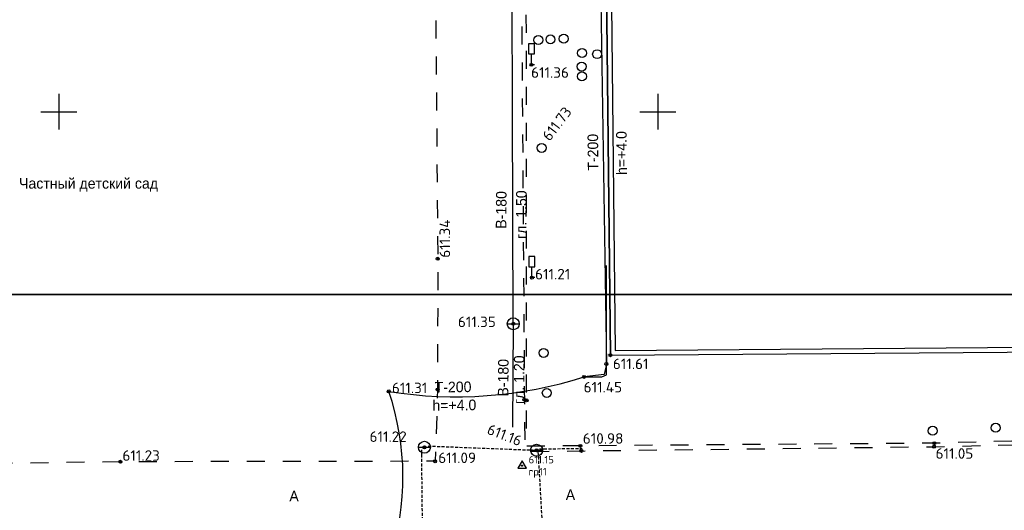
# Model space of a CAD drawing. Header units: metres. Extents: x 550378 to 551400, y 4595394 to 4596257.
# Tile 28 of 43: x 550897 to 550979, y 4596017 to 4596058. Entities that reach past the tile are written whole.
import ezdxf

# ---------------------------------------------------------------- set-up
doc = ezdxf.new("R2010")
doc.units = ezdxf.units.M
doc.header["$PDMODE"] = 32
doc.header["$PDSIZE"] = 0.25
doc.linetypes.add('DASHED2', pattern=[0.375, 0.25, -0.125])
doc.linetypes.add('Д_ТРОТ_ТРУБА', pattern=[3, 1.5, -1.5])
for name, color, linetype in [('(001) Сетка', 92, 'Continuous'), ('(003) Пункты', 7, 'Continuous'), ('(007) Здания', 7, 'Continuous'), ('(011) Колодцы', 7, 'Continuous'), ('(014) Водопровод', 5, 'ИК_Водопровод -------в--------'), ('(020) Теплотрасса', 7, 'ИК_Теплотраса -------т--------'), ('(025) Дорога', 7, 'Continuous'), ('(026) Д_знаки', 7, 'Continuous'), ('(038) Деревья', 7, 'Continuous'), ('(040) Ограда', 7, 'Continuous'), ('Kalodis', 7, 'Continuous'), ('V-CTRL-HCPT', 150, 'Continuous'), ('V-NODE', 1, 'Continuous'), ('V-NODE-TEXT', 11, 'Continuous')]:
    doc.layers.add(name, color=color, linetype=linetype)
doc.styles.add('BM-431', font='txt')
doc.styles.add('D-431', font='txt')
doc.styles.add('P-131', font='txt')
doc.styles.add('S', font='txtwr', dxfattribs={"oblique": 15})
doc.styles.get("Standard").update_dxf_attribs({"font": 'simplex.shx'})
doc.linetypes.add('GAZ_VOZDUSH', pattern='A,1,-2,["~",Standard,S=3,R=0,X=-1.5,Y=-1.5],-1,10', length=14)
doc.linetypes.add('ИК_Водопровод -------в--------', pattern='A,9,-0.6,["В",Standard,S=1.2,R=0,X=0,Y=-0.6],-1.2', length=10.8)
doc.linetypes.add('ИК_Теплотраса -------т--------', pattern='A,9,-0.6,["Т",Standard,S=1.2,R=0,X=0,Y=-0.6],-1.2', length=10.8)
doc.linetypes.add('ОГРАДА_ГЛИН', pattern='A,4,["|",Standard,S=0.8,R=0,X=0,Y=-0.8],0.5,["|",Standard,S=0.8,R=0,X=0,Y=-0.8],3.5', length=8)

# ---------------------------------------------------------------- blocks, each defined once
blk = doc.blocks.new('I01172')
blk.add_line((-1, 0), (1, 0))
blk.add_circle((0, 0), 1)
at = {"style": 'S', "oblique": 15}
for tag, p in [('Z', (1.710759, 0.304264)), ('D', (1.754081, -2.326638))]:
    blk.add_attdef(tag, p, '', height=2, dxfattribs=at)
blk = doc.blocks.new('d')
at = {"layer": '(038) Деревья'}
blk.add_ellipse((0, 0), major_axis=(0.265, 0.265), ratio=1, start_param=5.497787, end_param=11.780972, dxfattribs=at)
blk = doc.blocks.new('I02063')
at = {"linetype": 'Continuous'}
blk.add_lwpolyline([(-0.5, 3.5), (-0.5, 1.8), (0.5, 1.8), (0.5, 3.5)], close=True, dxfattribs=at)
blk.add_lwpolyline([(0.5, 0), (0, 0), (0, 1.8)], dxfattribs=at)
at = {"color": 4, "style": 'S', "oblique": 15}
blk.add_attdef('Z', (1.280972, -0.066143), '', height=2, dxfattribs=at)
blk = doc.blocks.new('STA')
blk.add_lwpolyline([(0, 1), (-0.87, -0.5), (0.87, -0.5)], close=True)
blk.add_circle((0, 0), 0.118)
blk = doc.blocks.new('*U347', base_point=(550938.818, 4596020.463, 611.15))
at = {"layer": 'V-NODE-TEXT', "linetype": 'ByBlock', "char_height": 0.625}
for s, insert, attachment_point in [('611.15', (550939.366, 4596020.651, 611.15), 7), ('rp11', (550939.366, 4596020.276, 611.15), 1)]:
    blk.add_mtext(s, dxfattribs=dict(at, insert=insert, attachment_point=attachment_point))
blk = doc.blocks.new('*U348', base_point=(550938.8179, 4596020.463, 611.15))
at = {"layer": 'V-CTRL-HCPT'}
blk.add_blockref('*U347', (550938.8179, 4596020.463, 611.15), dxfattribs=at)
blk = doc.blocks.new('*U349', base_point=(550938.8179, 4596020.463, 611.15))
at = {"layer": 'V-CTRL-HCPT'}
blk.add_blockref('*U348', (550938.8179, 4596020.463, 611.15), dxfattribs=at)
at = {"layer": 'V-CTRL-HCPT', "xscale": 0.4166666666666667, "yscale": 0.4166666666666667, "zscale": 0.4166666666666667}
blk.add_blockref('STA', (550938.8179, 4596020.463, 611.15), dxfattribs=at)

msp = doc.modelspace()

# ---------------------------------------------------------------- linework, layer by layer
at = {"layer": '(001) Сетка'}
for p, q in [((550900.152, 4596051.5), (550900.152, 4596048.5)), ((550950.152, 4596051.5), (550950.152, 4596048.5)), ((550898.652, 4596050), (550901.652, 4596050)), ((550948.652, 4596050), (550951.652, 4596050))]:
    msp.add_line(p, q, dxfattribs=at)
at = {"layer": '(003) Пункты', "color": 7}
for p in [(550939.606, 4596053.918, 611.356), (550931.781, 4596037.73, 611.336), (550939.648, 4596036.155, 611.207), (550938.089, 4596032.301, 6.197), (550938.089, 4596032.301, 611.353), (550946.201, 4596029.68, 611.607), (550945.858, 4596028.944, 611.387), (550943.997, 4596027.868, 611.446), (550927.696, 4596026.663, 611.308), (550931.77, 4596026.816, 611.161), (550939.015, 4596025.96, 611.286), (550939.199, 4596025.912, 611.604), (550930.665, 4596021.997, 617.419), (550930.665, 4596021.997, 611.222), (550940.032, 4596021.754, 617.419), (550940.032, 4596021.754, 611.16), (550943.693, 4596022.119, 610.979), (550943.778, 4596021.697, 611.098), (550973.218, 4596022.048, 611.048), (550973.242, 4596022.337, 611.115), (550905.291, 4596020.79, 611.233), (550931.565, 4596020.831, 611.093)]:
    msp.add_point(p, dxfattribs=at)
at = {"layer": '(007) Здания', "linetype": 'ByBlock'}
msp.add_lwpolyline([(550944.898, 4596147.593), (550945.348, 4596108.702), (550946.201, 4596029.68), (551008.752, 4596030.17)], dxfattribs=at)
at = {"layer": '(014) Водопровод', "flags": 128}
for points in [[(550938.089, 4596032.301), (550937.789, 4596122.209), (550938.613, 4596122.105), (550945.519, 4596121.826)], [(550938.089, 4596032.301), (550938.023, 4596023.664)]]:
    msp.add_lwpolyline(points, dxfattribs=at)
at = {"layer": '(020) Теплотрасса', "linetype": 'GAZ_VOZDUSH', "flags": 128}
msp.add_lwpolyline([(550977.032, 4596180.204), (550976.821, 4596174.36), (550976.704, 4596174.004), (550976.228, 4596173.991), (550944.895, 4596173.807), (550943.485, 4596173.482), (550944.246, 4596152.034), (550944.398, 4596146.593), (550944.676, 4596105.209), (550945.137, 4596075.232), (550945.858, 4596028.944), (550945.678, 4596028.069), (550943.997, 4596027.868), (550945.489, 4596027.868), (550945.857, 4596028.043), (550945.858, 4596028.944), (550945.869, 4596037.17)], dxfattribs=at)
msp.add_lwpolyline([(550925.633, 4595847.845, 0.300065), (550925.436, 4595851.392), (550925.542, 4595877.46), (550925.788, 4595899.281), (550926.389, 4595933.809, 0.169705), (550926.159, 4595944.959), (550926.679, 4595982.984), (550926.67, 4595984.327), (550926.68, 4595984.356), (550927.889, 4595984.503), (550927.788, 4596012.641, 0.162174), (550927.696, 4596026.663, 0.11723), (550943.997, 4596027.868)], format="xyb", dxfattribs=at)
at = {"layer": '(025) Дорога', "linetype": 'Д_ТРОТ_ТРУБА', "flags": 128}
for points in [[(550930.491, 4596210.6), (550930.683, 4596145.074), (550930.917, 4596113.706), (550931.523, 4596070.044), (550931.781, 4596037.73), (550931.77, 4596026.816), (550931.565, 4596020.831), (550905.291, 4596020.79)], [(550938.74, 4596066.106), (550939.045, 4596021.641), (550973.218, 4596022.048), (551015.63, 4596023.021)], [(551015.701, 4596023.473), (550973.242, 4596022.337), (550939.202, 4596022.086), (550939.171, 4596066.149)], [(550905.291, 4596020.79), (550861.922, 4596020.161), (550825.914, 4596020.123)]]:
    msp.add_lwpolyline(points, dxfattribs=at)
at = {"layer": '(040) Ограда', "linetype": 'ОГРАДА_ГЛИН', "ltscale": 0.4, "flags": 128}
msp.add_lwpolyline([(550945.298, 4596147.598), (550945.748, 4596108.707), (550946.597, 4596030.083), (551008.749, 4596030.57)], dxfattribs=at)
for points in [[(550878.616, 4596256.513), (551327.116, 4596256.513), (551327.116, 4596034.755), (550878.616, 4596034.755)], [(550545.885, 4596034.755), (551299.93, 4596034.755), (551299.93, 4595734.755), (550545.885, 4595734.755)]]:
    msp.add_lwpolyline(points, close=True)
msp.add_lwpolyline([(550946.201, 4596029.68), (550945.348, 4596108.702), (550944.898, 4596147.593)])
at = {"linetype": 'ByBlock', "flags": 128}
for points in [[(550930.414, 4596021.782), (550930.425, 4596021.259)], [(550940.277, 4596021.871), (550940.641, 4596021.865)], [(550939.698, 4596021.764), (550939.352, 4596021.771)]]:
    msp.add_lwpolyline(points, dxfattribs=at)
at = {"layer": 'Kalodis', "color": 4, "linetype": 'DASHED2', "flags": 128}
for points in [[(550930.414, 4596021.782), (550930.497, 4596014.26)], [(550930.984, 4596022.106), (550939.698, 4596021.764)], [(550940.277, 4596021.871), (550943.848, 4596021.899)], [(550940.15, 4596021.614), (550940.54, 4596014.76)]]:
    msp.add_lwpolyline(points, dxfattribs=at)

# ---------------------------------------------------------------- block references
at = {"layer": '(011) Колодцы', "lineweight": 0, "xscale": 0.5, "yscale": 0.5, "zscale": 0.5}
for p in [(550938.089, 4596032.301), (550930.665, 4596021.997, 611.222), (550940.032, 4596021.754, 611.222)]:
    msp.add_blockref('I01172', p, dxfattribs=at)
at = {"layer": '(026) Д_знаки', "xscale": 0.5, "yscale": 0.5, "zscale": 0.5}
for p in [(550939.606, 4596053.918, 611.356), (550939.648, 4596036.155, 611.207)]:
    msp.add_blockref('I02063', p, dxfattribs=at)
at = {"layer": '(038) Деревья', "linetype": 'Continuous'}
for p in [(550940.181, 4596055.98, 611.519), (550941.194, 4596056.028, 611.503), (550942.304, 4596056.088, 611.545), (550943.833, 4596054.895, 611.683), (550945.089, 4596054.799, 611.68), (550943.794, 4596053.764, 611.656), (550943.814, 4596052.947, 611.718), (550940.453, 4596046.981, 611.734), (550940.615, 4596029.876, 611.284), (550940.887, 4596026.537, 611.199), (550973.089, 4596023.377, 611.346), (550978.348, 4596023.625, 611.315)]:
    msp.add_blockref('d', p, dxfattribs=at)
at = {"layer": 'V-NODE'}
msp.add_blockref('*U349', (550938.818, 4596020.463, 611.15), dxfattribs=at)

# ---------------------------------------------------------------- texts
at = {"layer": '(003) Пункты', "color": 7}
for s, p in [('611.36', (550939.573, 4596052.828, 611.356)), ('611.21', (550939.908, 4596036.005, 611.207)), ('611.35', (550933.465, 4596032.024, 611.353)), ('611.61', (550946.398, 4596028.52, 611.607)), ('611.31', (550927.956, 4596026.513, 611.308)), ('611.45', (550943.962, 4596026.573, 611.446)), ('611.22', (550926.09, 4596022.446, 1224.059)), ('610.98', (550943.891, 4596022.292, 610.979)), ('611.05', (550973.34, 4596021.041, 611.048)), ('611.23', (550905.462, 4596020.868, 611.233)), ('611.09', (550931.825, 4596020.681, 611.093))]:
    msp.add_text(s, height=0.88, dxfattribs=at).set_placement(p)
for s, rotation, p in [('611.73', 52.86492, (550941.131, 4596047.473, 611.734)), ('611.34', 90.28367, (550932.821, 4596037.818, 611.336)), ('611.16', 338.7074, (550935.816, 4596023.15, 612.91))]:
    msp.add_text(s, height=0.88, rotation=rotation, dxfattribs=at).set_placement(p)
at = {"layer": '(007) Здания', "style": 'P-131'}
msp.add_text('Частный детский сад', height=0.88, dxfattribs=at).set_placement((550896.833, 4596043.579, 610.643))
at = {"layer": '(014) Водопровод', "color": 0, "linetype": 'Continuous', "style": 'D-431'}
for s, rotation, p in [('В-180', 89.54288, (550937.506, 4596040.232, 611.207)), ('гл. 1.50', 89.7174, (550939.185, 4596039.374, 611.207)), ('В-180', 89.54288, (550937.676, 4596026.225, 611.207)), ('гл. 1.20', 89.7174, (550939.004, 4596025.601, 611.207))]:
    msp.add_text(s, height=0.88, rotation=rotation, dxfattribs=at).set_placement(p)
at = {"layer": '(020) Теплотрасса', "linetype": 'GAZ_VOZDUSH', "style": 'D-431'}
for s, rotation, p in [('T-200', 90.56943, (550945.194, 4596045.082, 610.623)), ('h=+4.0', 90.56943, (550947.584, 4596044.72, 610.623)), ('T-200', 0.88097, (550931.529, 4596026.564, 610.623)), ('h=+4.0', 0.88097, (550931.343, 4596025.044, 610.623))]:
    msp.add_text(s, height=0.88, rotation=rotation, dxfattribs=at).set_placement(p)
at = {"layer": '(025) Дорога', "linetype": 'Д_ТРОТ_ТРУБА', "style": 'BM-431'}
for p in [(550919.396, 4596017.486), (550942.467, 4596017.597)]:
    msp.add_text('A', height=0.88, dxfattribs=at).set_placement(p)

doc.saveas('drawing.dxf')
